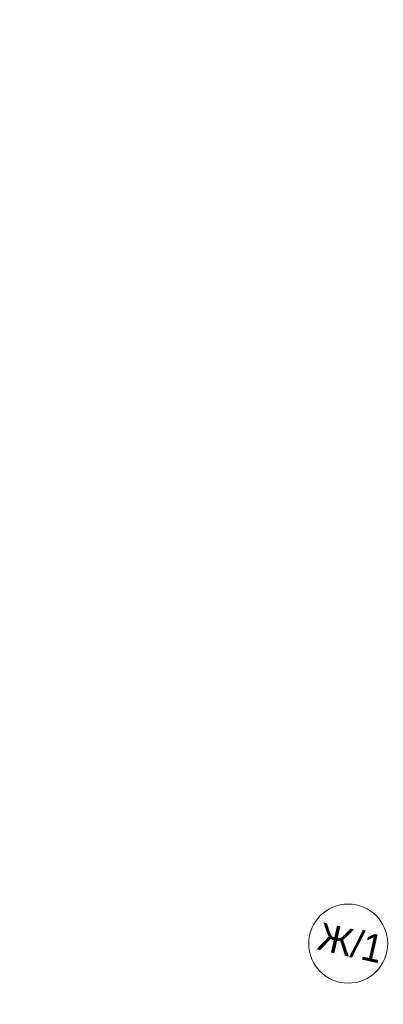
# Model space of a CAD drawing. Header units: millimetres. Extents: x -7213913 to -6930487, y 6129472 to 6354980.
# Tile 152 of 256: x -7212956 to -7208354, y 6182291 to 6194739. Entities that reach past the tile are written whole.
import ezdxf
from ezdxf.enums import TextEntityAlignment as Align

# ---------------------------------------------------------------- set-up
doc = ezdxf.new("R2010")
doc.units = ezdxf.units.MM
doc.header["$MEASUREMENT"] = 0
doc.layers.add('АР-Чертеж-Оси_Осевые размеры.АР', color=7, linetype='Continuous')
doc.layers.add('АР-Чертеж-Оси_Осевые размеры.АР_Ном._пера__1', color=7, linetype='Continuous', lineweight=0)
doc.layers.add('АР-Чертеж-Оси_Осевые размеры.АР_Ном._пера__120', color=7, linetype='Continuous', lineweight=0)
doc.styles.add('РЎР“Р•РќР•Р\xa0Р\x98Р\xa0_РЎРўР\x98Р›Р¬_5', font='GOTHIC.TTF')
doc.dimstyles.new('СГЕНЕРИР_СТИЛЬ__1', dxfattribs={"dimtxt": 400, "dimasz": 332.5, "dimexe": 0.18, "dimexo": 0.0625, "dimgap": 0, "dimtad": 1, "dimdec": 0, "dimzin": 0, "dimdsep": 46, "dimtxsty": 'РЎР“Р•РќР•Р\xa0Р\x98Р\xa0_РЎРўР\x98Р›Р¬_5', "dimblk": 'ARROWHEAD_6', "dimblk1": 'ARROWHEAD_6', "dimblk2": 'ARROWHEAD_6', "dimcen": 0.09, "dimse1": 1, "dimse2": 1, "dimclrd": 7, "dimclre": 7, "dimclrt": 7, "dimazin": 0, "dimtfac": 1, "dimtdec": 4, "dimtmove": 0, "dimatfit": 3, "dimfxl": 1, "dimtolj": 1, "dimtzin": 0, "dimarcsym": 0})
doc.dimstyles.new('СГЕНЕРИР_СТИЛЬ__2', dxfattribs={"dimtxt": 400, "dimasz": 332.5, "dimexe": 0.18, "dimexo": 0.0625, "dimgap": 0, "dimtad": 1, "dimdec": 0, "dimzin": 0, "dimdsep": 46, "dimtxsty": 'РЎР“Р•РќР•Р\xa0Р\x98Р\xa0_РЎРўР\x98Р›Р¬_5', "dimblk": 'ARROWHEAD_6', "dimblk1": 'ARROWHEAD_6', "dimblk2": 'ARROWHEAD_6', "dimcen": 0.09, "dimse1": 1, "dimse2": 1, "dimclrd": 7, "dimclre": 7, "dimclrt": 7, "dimazin": 0, "dimtfac": 1, "dimtdec": 4, "dimtmove": 2, "dimatfit": 3, "dimfxl": 1, "dimtolj": 1, "dimtzin": 0, "dimarcsym": 0})

# ---------------------------------------------------------------- blocks, each defined once
blk = doc.blocks.new('*D871', base_point=(-6566190, 6562678))
at = {"layer": 'АР-Чертеж-Оси_Осевые размеры.АР_Ном._пера__1', "color": 7, "linetype": 'Continuous', "lineweight": 0, "transparency": 16777216}
for p, q in [((-7207035, 6182661), (-7205913, 6187657)), ((-7207167, 6182871), (-7206902, 6182452)), ((-7207900, 6178808), (-7207035, 6182661)), ((-7206715, 6182590), (-7207355, 6182733)), ((-7208033, 6179017), (-7207768, 6178598)), ((-7207580, 6178736), (-7208220, 6178879))]:
    blk.add_line(p, q, dxfattribs=at)
at = {"layer": 'АР-Чертеж-Оси_Осевые размеры.АР_Ном._пера__1', "color": 7, "lineweight": 0, "transparency": 16777216, "insert": (-7207700, 6180064), "char_height": 400, "attachment_point": 7, "rotation": 77.3417, "style": 'РЎР“Р•РќР•Р\xa0Р\x98Р\xa0_РЎРўР\x98Р›Р¬_5'}
blk.add_mtext('\\A1;{\\pql;\\fCentury Gothic|b0|i0|c204|p0;\\W1.000000;3\xa0950}', dxfattribs=at)
blk = doc.blocks.new('ARROWHEAD_6')
at = {"color": 0, "linetype": 'Continuous', "lineweight": 0}
for p, q in [((-0.5, -0.5), (0.5, 0.5)), ((0, 0), (-1, 0))]:
    blk.add_line(p, q, dxfattribs=at)
blk = doc.blocks.new('*D877', base_point=(-6566190, 6562678))
at = {"layer": 'АР-Чертеж-Оси_Осевые размеры.АР_Ном._пера__1', "color": 7, "linetype": 'Continuous', "lineweight": 0, "transparency": 16777216}
for p, q in [((-7202989, 6205216), (-7203047, 6204960)), ((-7202915, 6204750), (-7203179, 6205169)), ((-7203047, 6204960), (-7212636, 6162263)), ((-7203367, 6205031), (-7202727, 6204888)), ((-7212769, 6162472), (-7212504, 6162054)), ((-7212956, 6162335), (-7212316, 6162191)), ((-7212636, 6162263), (-7212694, 6162007))]:
    blk.add_line(p, q, dxfattribs=at)
at = {"layer": 'АР-Чертеж-Оси_Осевые размеры.АР_Ном._пера__1', "color": 7, "lineweight": 0, "transparency": 16777216, "insert": (-7207709, 6184565), "char_height": 400, "attachment_point": 7, "rotation": 77.3417, "style": 'РЎР“Р•РќР•Р\xa0Р\x98Р\xa0_РЎРўР\x98Р›Р¬_5'}
blk.add_mtext('\\A1;{\\pql;\\fCentury Gothic|b0|i0|c204|p0;\\W1.000000;43\xa0760}', dxfattribs=at)
blk = doc.blocks.new('Стандартный Маркер Сетки[164]_1', base_point=(-7208311, 6182948))
at = {"layer": 'АР-Чертеж-Оси_Осевые размеры.АР_Ном._пера__120', "color": 7, "linetype": 'Continuous', "lineweight": 0}
blk.add_circle((-7208799, 6183058), 500, dxfattribs=at)
at = {"layer": 'АР-Чертеж-Оси_Осевые размеры.АР_Ном._пера__120', "color": 7, "lineweight": 0, "style": 'РЎР“Р•РќР•Р\xa0Р\x98Р\xa0_РЎРўР\x98Р›Р¬_5'}
blk.add_attdef('AC_MarkerText_1', text='', height=350, rotation=347.3417, dxfattribs=at).set_placement((-7208729, 6183239), align=Align.TOP_CENTER)
blk = doc.blocks.new('Стандартный Маркер Сетки[212]_1', base_point=(-7208311, 6182948))
at = {"layer": 'АР-Чертеж-Оси_Осевые размеры.АР_Ном._пера__120', "color": 7, "linetype": 'Continuous', "lineweight": 0}
blk.add_circle((-7208799, 6183058), 500, dxfattribs=at)
at = {"layer": 'АР-Чертеж-Оси_Осевые размеры.АР_Ном._пера__120', "color": 7, "lineweight": 0, "style": 'РЎР“Р•РќР•Р\xa0Р\x98Р\xa0_РЎРўР\x98Р›Р¬_5'}
blk.add_attdef('AC_MarkerText_1', text='', height=350, rotation=347.3417, dxfattribs=at).set_placement((-7208729, 6183239), align=Align.TOP_CENTER)

msp = doc.modelspace()

# ---------------------------------------------------------------- block references
at = {"layer": 'АР-Чертеж-Оси_Осевые размеры.АР', "color": 8, "linetype": 'Continuous', "lineweight": 15}
for name in ['Стандартный Маркер Сетки[164]_1', 'Стандартный Маркер Сетки[212]_1']:
    msp.add_blockref(name, (-7208310.8, 6182948.1), dxfattribs=at).add_auto_attribs({'AC_MarkerText_1': 'Ж/1'})

# ---------------------------------------------------------------- dimensions: what is measured, and where the dimension line sits
at = {"layer": 'АР-Чертеж-Оси_Осевые размеры.АР', "color": 7, "linetype": 'Continuous', "lineweight": 0}
for base, p1, p2, angle, dimstyle, picture, middle in [((-7212636.3, 6162263.2), (-7203353.8, 6205028.5), (-7212924.8, 6162328), 257.34172, 'СГЕНЕРИР_СТИЛЬ__2', '*D877', (-7207720.9, 6185426.5)), ((-7207034.7, 6182661.5), (-7209178.4, 6179094.6), (-7208310.8, 6182948.1), 77.34172, 'СГЕНЕРИР_СТИЛЬ__1', '*D871', (-7207744.8, 6180777.6))]:
    dim = msp.add_linear_dim(base=base, p1=p1, p2=p2, angle=angle, dimstyle=dimstyle, dxfattribs=at)
    dim.commit()
    dim.dimension.update_dxf_attribs({"geometry": picture, "text_midpoint": middle, "dimtype": 160, "text_rotation": 77.34172})

doc.saveas('drawing.dxf')
